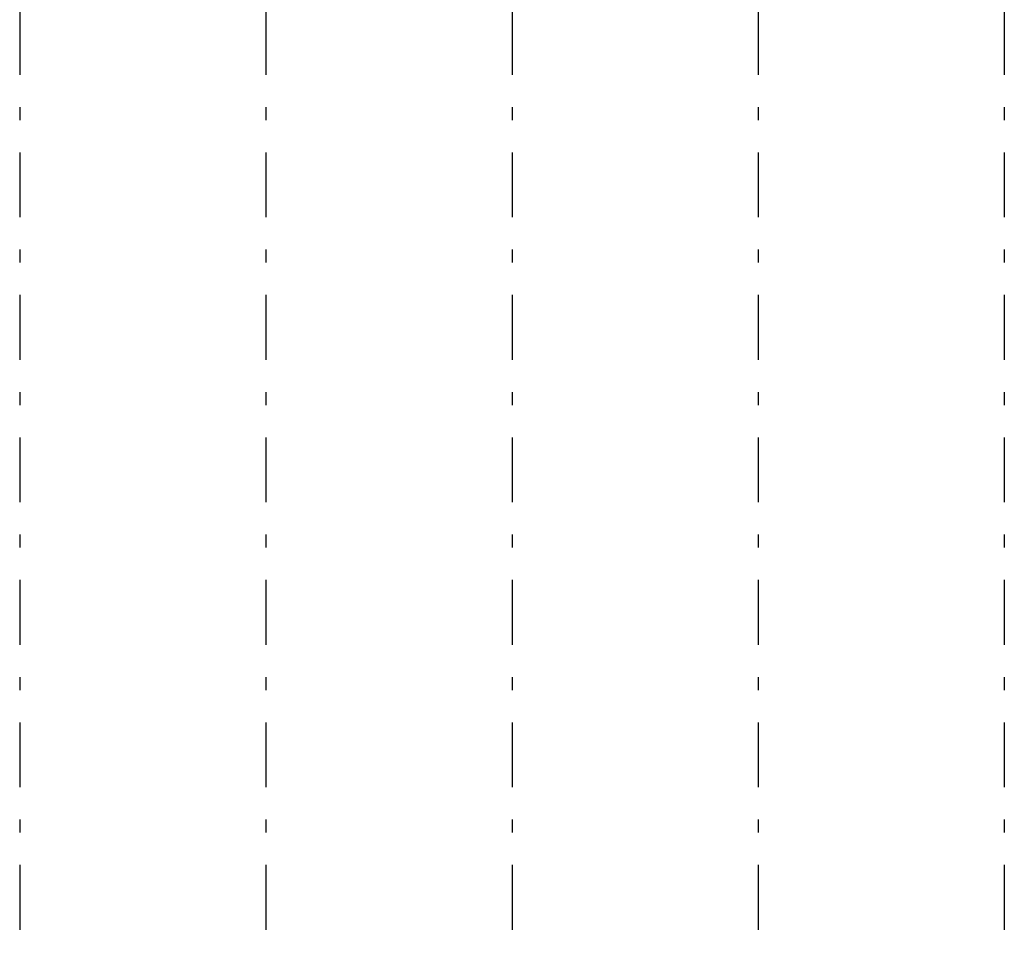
# Model space of a CAD drawing. Extents: x 2 to 87, y -108 to 11.
# Tile 138 of 256: x 16.03 to 23.63, y -46.39 to -39.28. Entities that reach past the tile are written whole.
import ezdxf

# ---------------------------------------------------------------- set-up
doc = ezdxf.new("R2010")
doc.units = 0
doc.header["$MEASUREMENT"] = 0
doc.linetypes.add('DASHDOT', pattern=[1, 0.5, -0.25, 0, -0.25])
doc.layers.add('5', color=7, linetype='CONTINUOUS')

msp = doc.modelspace()

# ---------------------------------------------------------------- linework, layer by layer
at = {"layer": '5', "color": 7, "linetype": 'DASHDOT'}
for p, q in [((16.0276, -7.3075), (16.0276, -96.5075)), ((17.9276, -7.3075), (17.9276, -96.5075)), ((19.8276, -7.3075), (19.8276, -96.5075)), ((21.7276, -7.3075), (21.7276, -96.5075)), ((23.6276, -7.3075), (23.6276, -96.5075))]:
    msp.add_line(p, q, dxfattribs=at)

doc.saveas('drawing.dxf')
